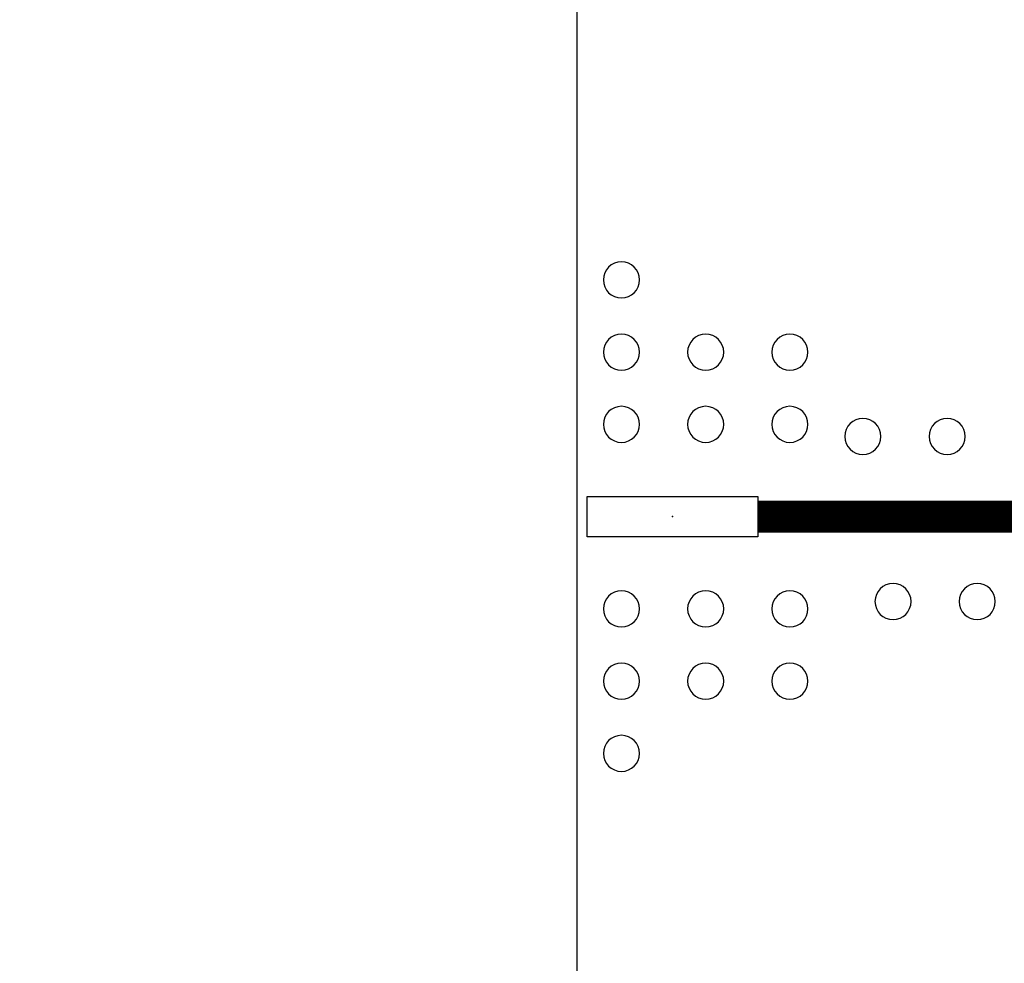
# Model space of a CAD drawing. Extents: x -0.28 to 1.53, y -0.26 to 1.53.
# Tile 2 of 45: x -0.28 to 0.21, y 0.35 to 0.82. Entities that reach past the tile are written whole.
import ezdxf
from ezdxf.enums import TextEntityAlignment as Align

# ---------------------------------------------------------------- set-up
doc = ezdxf.new("R2010")
doc.units = 0
doc.header["$MEASUREMENT"] = 0
doc.linetypes.add('SSCOMP', pattern=[101, 100, 1])
doc.layers.get('Defpoints').update_dxf_attribs({"linetype": 'CONTINUOUS'})
for name, color, linetype in [('COM-NS', 4, 'CONTINUOUS'), ('DIM', 1, 'CONTINUOUS'), ('HOL', 1, 'CONTINUOUS'), ('NET', 7, 'CONTINUOUS'), ('PAD-NS', 5, 'CONTINUOUS'), ('PCB', 7, 'CONTINUOUS'), ('TRA-03', 40, 'CONTINUOUS'), ('TRA-NS', 5, 'CONTINUOUS'), ('via', 7, 'CONTINUOUS')]:
    doc.layers.add(name, color=color, linetype=linetype)
doc.layers.get('COM-NS').off()
doc.layers.get('TRA-03').off()
doc.styles.add('ROMAND', font='romand')
doc.dimstyles.get("Standard").update_dxf_attribs({"dimscale": 0.22, "dimtxt": 0.18, "dimasz": 0.18, "dimexe": 0.18, "dimexo": 0.0625, "dimgap": 0.09, "dimtad": 0, "dimtih": 1, "dimtoh": 1, "dimdec": 3, "dimzin": 0, "dimdsep": 46, "dimtxsty": 'ROMAND', "dimcen": 0.09, "dimadec": 0, "dimazin": 0, "dimtfac": 1, "dimtdec": 3, "dimtofl": 0, "dimtmove": 0, "dimatfit": 3, "dimfxl": 1, "dimtolj": 1, "dimtzin": 0, "dimarcsym": 0})

# ---------------------------------------------------------------- blocks, each defined once
blk = doc.blocks.new('*D26')
at = {"layer": 'Defpoints', "color": 0, "transparency": 16777216}
for p in [(-0.1134, 1.5), (0, 1.5), (0, 0)]:
    blk.add_point(p, dxfattribs=at)
at = {"layer": 'DIM', "color": 0, "lineweight": -2, "transparency": 16777216}
blk.add_line((-0.01375, 1.5), (-0.1134, 1.5), dxfattribs=at)
at = {"layer": 'DIM', "color": 0, "transparency": 16777216, "insert": (-0.21051, 1.5), "char_height": 0.0396, "attachment_point": 5, "style": 'ROMAND'}
blk.add_mtext('\\A1;1.500', dxfattribs=at)
blk = doc.blocks.new('PAD-NS-4-D085-D02')
at = {"layer": 'PAD-NS'}
blk.add_lwpolyline([(-0.0425, -0.01), (0.0425, -0.01), (0.0425, 0.01), (-0.0425, 0.01)], close=True, dxfattribs=at)
blk.add_point((0, 0), dxfattribs=at)
blk = doc.blocks.new('HOL-D018')
at = {"layer": 'HOL'}
blk.add_circle((0, 0), 0.009, dxfattribs=at)
blk = doc.blocks.new('VIA-D018-D0')
at = {"layer": 'HOL'}
blk.add_blockref('HOL-D018', (0, 0), dxfattribs=at)
at = {"layer": 'NET'}
blk.add_attdef('NET', text='', height=0.01, dxfattribs=at).set_placement((0, 0), align=Align.MIDDLE)
blk = doc.blocks.new('SMA-NS')
at = {"layer": 'PAD-NS'}
blk.add_blockref('PAD-NS-4-D085-D02', (0.0475, 0), dxfattribs=at)
at = {"layer": 'via'}
for p in [(0.022, 0.118), (0.022, 0.082), (0.064, 0.082), (0.106, 0.082), (0.022, 0.046), (0.064, 0.046), (0.106, 0.046), (0.022, -0.046), (0.064, -0.046), (0.106, -0.046), (0.022, -0.082), (0.064, -0.082), (0.106, -0.082), (0.022, -0.118)]:
    blk.add_blockref('VIA-D018-D0', p, dxfattribs=at)

msp = doc.modelspace()

# ---------------------------------------------------------------- linework, layer by layer
at = {"layer": 'PCB'}
msp.add_lwpolyline([(0, 1.5), (1.5, 1.5), (1.5, 0), (0, 0)], close=True, dxfattribs=at)
at = {"layer": 'TRA-NS', "linetype": 'SSCOMP', "const_width": 0.016}
msp.add_lwpolyline([(0.09, 0.569497), (0.252293, 0.569497, 0.1445604), (0.276738, 0.576716), (0.597894, 0.784504)], format="xyb", dxfattribs=at)

# ---------------------------------------------------------------- block references
at = {"layer": 'COM-NS', "xscale": -1, "rotation": 180}
msp.add_blockref('SMA-NS', (0, 0.569497), dxfattribs=at)
at = {"layer": 'TRA-03', "xscale": -1, "rotation": 180}
for p in [(0.142368, 0.609499), (0.184368, 0.609499), (0.157406, 0.52716), (0.199406, 0.52716)]:
    msp.add_blockref('VIA-D018-D0', p, dxfattribs=at)

# ---------------------------------------------------------------- dimensions: what is measured, and where the dimension line sits
at = {"layer": 'DIM'}
dim = msp.add_ordinate_dim(feature_location=(0, 1.5), offset=(-0.113395, 0), dtype=0, origin=(0, 0), dimstyle='Standard', dxfattribs=at)
dim.commit()
dim.dimension.update_dxf_attribs({"geometry": '*D26', "text_midpoint": (-0.210509, 1.5)})

doc.saveas('drawing.dxf')
